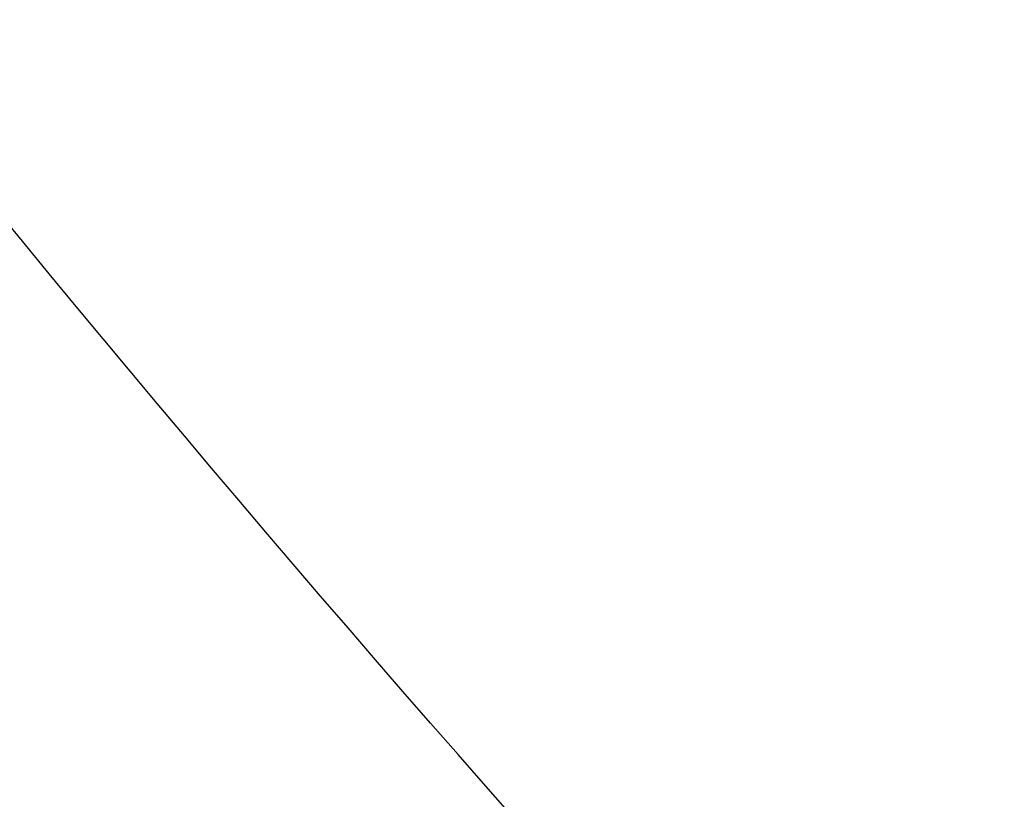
# Model space of a CAD drawing. Header units: millimetres. Extents: x -182 to 205, y -104 to 98.
# Tile 205 of 256: x -134.84 to -133.31, y -66.82 to -65.61. Entities that reach past the tile are written whole.
import ezdxf

# ---------------------------------------------------------------- set-up
doc = ezdxf.new("R2010")
doc.units = ezdxf.units.MM
doc.layers.add('Guastalla 23', color=18, linetype='Continuous', true_color=0x000000)

msp = doc.modelspace()

# ---------------------------------------------------------------- linework, layer by layer
at = {"layer": 'Guastalla 23'}
msp.add_open_spline([(-142.0547, -66.455, 200.5792), (-149.3109, -56.4802, 200.5792), (-155.3857, -28.0235, 200.5792), (-145.3745, 19.1808, 200.5792), (-115.9568, 64.3487, 200.5792), (-64.7669, 67.6798, 200.5792), (-43.9953, 30.1563, 200.5792), (-54.8858, 12.3503, 200.5792), (-61.934, 4.2226, 200.5792)], degree=3, dxfattribs=at)
for points, knots in [([(-134.1147, -66.8028, 206.6726), (-137.7781, -62.6376, 206.5103), (-143.5245, -51.8681, 206.4646), (-145.9996, -38.0215, 206.7264), (-146.9734, -23.6222, 207.0636), (-146.4616, -8.7135, 207.4593), (-142.9312, 6.7101, 207.9338), (-137.8599, 22.1434, 208.4168), (-131.2611, 37.5016, 208.8559), (-121.2617, 49.2537, 208.9769), (-109.5574, 57.6287, 208.817), (-99.2376, 61.6658, 208.7122), (-85.7549, 62.1759, 208.3883), (-79.7171, 60.8388, 208.0827), (-74.2942, 58.7788, 207.6728), (-69.3248, 55.9604, 207.2906), (-63.3606, 49.9792, 206.8902), (-59.1631, 42.9346, 206.6034), (-57.6908, 38.0987, 206.4261), (-56.9141, 33.4998, 206.2332), (-56.8202, 29.0569, 206.0745), (-59.0018, 20.4127, 205.9902), (-62.9183, 14.0881, 206.1352), (-66.0264, 9.941, 206.2748)], [0, 0, 0, 0, 22.708338, 45.436107, 45.436107, 68.15416, 90.872214, 90.872214, 113.590267, 136.308321, 136.308321, 159.026374, 170.385401, 181.744428, 181.744428, 193.103455, 204.462481, 215.821508, 227.180535, 227.180535, 238.539562, 249.898588, 272.616642, 272.616642, 272.616642, 272.616642]), ([(-66.0264, 9.941, 206.2748), (-67.5768, 7.8689, 206.3452), (-70.9508, 3.7221, 206.5199), (-76.0544, -2.5946, 206.8692), (-80.4412, -9.2228, 207.3313), (-82.2833, -14.1326, 207.7711), (-83.0968, -19.3823, 208.2702), (-82.8034, -24.4696, 208.6703), (-80.8065, -31.4521, 209.0334), (-78.4858, -38.0524, 209.2807), (-77.3731, -42.2335, 209.3727), (-76.763, -46.2759, 209.4031), (-76.5973, -50.3654, 209.4132), (-77.9899, -58.4631, 209.3654), (-80.9, -64.1197, 209.2558), (-86.275, -70.7429, 209.036), (-91.4481, -75.0347, 208.8351), (-99.7677, -78.3016, 208.3813), (-104.2769, -78.9854, 208.0914), (-111.2516, -79.2069, 207.6366), (-121.3824, -77.2841, 207.1937), (-130.456, -70.9742, 206.8378), (-134.1146, -66.8027, 206.6726)], [-48.446703, -48.446703, -48.446703, -48.446703, -47.347032, -46.245507, -45.143982, -44.042457, -44.042457, -42.941396, -41.840334, -40.739273, -39.638211, -39.638211, -38.53715, -37.436088, -35.233966, -35.233966, -33.031843, -31.930781, -30.82972, -30.82972, -28.627597, -26.425474, -26.425474, -26.425474, -26.425474])]:
    msp.add_open_spline(points, degree=3, knots=knots, dxfattribs=at)

doc.saveas('drawing.dxf')
